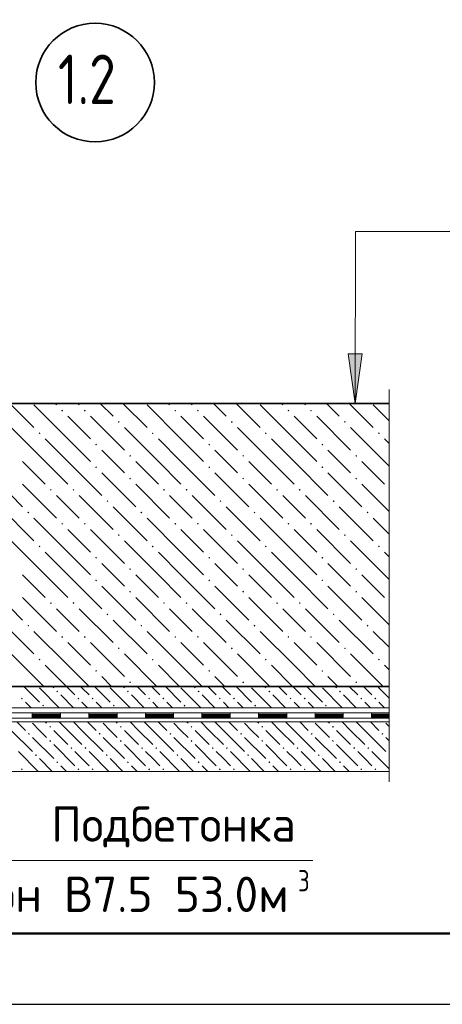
# Model space of a CAD drawing. Header units: millimetres. Extents: x 0 to 50400, y -145 to 35640.
# Tile 4 of 11: x 11878 to 15465, y 0 to 8352. Entities that reach past the tile are written whole.
import ezdxf

# ---------------------------------------------------------------- set-up
doc = ezdxf.new("R2010")
doc.units = ezdxf.units.MM
doc.linetypes.add('______5', pattern=[1320, 960, -120, 120, -120])
for name, color, linetype, lineweight in [('Standard', 7, 'Continuous', 25), ('ЖБ Плита Фундамента верхний уровень', 7, 'Continuous', 35), ('Позиционная метка номер позиции', 7, 'Continuous', 13), ('Размерная выноска', 7, 'Continuous', 13)]:
    doc.layers.add(name, color=color, linetype=linetype, lineweight=lineweight)
doc.layers.add('Оси', color=7, linetype='______5', lineweight=13, true_color=0x656565)
doc.styles.add('ISOCPEUR', font='txt')

msp = doc.modelspace()

# ---------------------------------------------------------------- hatches: boundary and pattern name
at = {"layer": 'Standard', "linetype": 'Continuous', "lineweight": 13, "transparency": 33554687}
for points in [[(14786, 5516), (14725.2, 5096.1), (14666, 5516.2)], [(11896.7, 2585.8), (11888.9, 2593.6), (11896.7, 2601.5), (11904.5, 2593.6)], [(12196.7, 2645.9), (12188.9, 2653.6), (12196.7, 2661.4), (12204.5, 2653.6)], [(12376.7, 2585.8), (12368.9, 2593.6), (12376.7, 2601.5), (12384.5, 2593.6)], [(12496.7, 2585.8), (12488.9, 2593.6), (12496.7, 2601.5), (12504.5, 2593.6)], [(12796.7, 2645.9), (12788.9, 2653.6), (12796.7, 2661.4), (12804.5, 2653.6)], [(12976.7, 2585.8), (12968.9, 2593.6), (12976.7, 2601.5), (12984.5, 2593.6)], [(13096.7, 2585.8), (13088.9, 2593.6), (13096.7, 2601.5), (13104.5, 2593.6)], [(13396.7, 2645.9), (13388.9, 2653.6), (13396.7, 2661.4), (13404.5, 2653.6)], [(13576.7, 2585.8), (13568.9, 2593.6), (13576.7, 2601.5), (13584.5, 2593.6)], [(13696.7, 2585.8), (13688.9, 2593.6), (13696.7, 2601.5), (13704.5, 2593.6)], [(13996.7, 2645.9), (13988.9, 2653.6), (13996.7, 2661.4), (14004.5, 2653.6)], [(14176.7, 2585.8), (14168.9, 2593.6), (14176.7, 2601.5), (14184.5, 2593.6)], [(14296.7, 2585.8), (14288.9, 2593.6), (14296.7, 2601.5), (14304.5, 2593.6)], [(14596.7, 2645.9), (14588.9, 2653.6), (14596.7, 2661.4), (14604.5, 2653.6)], [(14776.7, 2585.8), (14768.9, 2593.6), (14776.7, 2601.5), (14784.5, 2593.6)], [(14896.7, 2585.8), (14888.9, 2593.6), (14896.7, 2601.5), (14904.5, 2593.6)], [(12076.7, 2525.9), (12068.9, 2533.6), (12076.7, 2541.4), (12084.5, 2533.6)], [(12676.7, 2525.9), (12668.9, 2533.6), (12676.7, 2541.4), (12684.5, 2533.6)], [(13276.7, 2525.9), (13268.9, 2533.6), (13276.7, 2541.4), (13284.5, 2533.6)], [(13876.7, 2525.9), (13868.9, 2533.6), (13876.7, 2541.4), (13884.5, 2533.6)], [(14476.7, 2525.9), (14468.9, 2533.6), (14476.7, 2541.4), (14484.5, 2533.6)], [(12136.7, 2345.8), (12128.9, 2353.6), (12136.7, 2361.5), (12144.5, 2353.6)], [(12736.7, 2345.8), (12728.9, 2353.6), (12736.7, 2361.5), (12744.5, 2353.6)], [(13336.7, 2345.8), (13328.9, 2353.6), (13336.7, 2361.5), (13344.5, 2353.6)], [(13936.7, 2345.8), (13928.9, 2353.6), (13936.7, 2361.5), (13944.5, 2353.6)], [(14536.7, 2345.8), (14528.9, 2353.6), (14536.7, 2361.5), (14544.5, 2353.6)], [(11956.7, 2285.9), (11948.9, 2293.6), (11956.7, 2301.4), (11964.5, 2293.6)], [(12556.7, 2285.9), (12548.9, 2293.6), (12556.7, 2301.4), (12564.5, 2293.6)], [(13156.7, 2285.9), (13148.9, 2293.6), (13156.7, 2301.4), (13164.5, 2293.6)], [(13756.7, 2285.9), (13748.9, 2293.6), (13756.7, 2301.4), (13764.5, 2293.6)], [(14356.7, 2285.9), (14348.9, 2293.6), (14356.7, 2301.4), (14364.5, 2293.6)], [(14956.7, 2285.9), (14948.9, 2293.6), (14956.7, 2301.4), (14964.5, 2293.6)], [(12136.7, 2225.8), (12128.9, 2233.6), (12136.7, 2241.5), (12144.5, 2233.6)], [(12316.7, 2165.9), (12308.9, 2173.6), (12316.7, 2181.4), (12324.5, 2173.6)], [(12436.7, 2165.9), (12428.9, 2173.6), (12436.7, 2181.4), (12444.5, 2173.6)], [(12736.7, 2225.8), (12728.9, 2233.6), (12736.7, 2241.5), (12744.5, 2233.6)], [(12916.7, 2165.9), (12908.9, 2173.6), (12916.7, 2181.4), (12924.5, 2173.6)], [(13036.7, 2165.9), (13028.9, 2173.6), (13036.7, 2181.4), (13044.5, 2173.6)], [(13336.7, 2225.8), (13328.9, 2233.6), (13336.7, 2241.5), (13344.5, 2233.6)], [(13516.7, 2165.9), (13508.9, 2173.6), (13516.7, 2181.4), (13524.5, 2173.6)], [(13636.7, 2165.9), (13628.9, 2173.6), (13636.7, 2181.4), (13644.5, 2173.6)], [(13936.7, 2225.8), (13928.9, 2233.6), (13936.7, 2241.5), (13944.5, 2233.6)], [(14116.7, 2165.9), (14108.9, 2173.6), (14116.7, 2181.4), (14124.5, 2173.6)], [(14236.7, 2165.9), (14228.9, 2173.6), (14236.7, 2181.4), (14244.5, 2173.6)], [(14536.7, 2225.8), (14528.9, 2233.6), (14536.7, 2241.5), (14544.5, 2233.6)], [(14716.7, 2165.9), (14708.9, 2173.6), (14716.7, 2181.4), (14724.5, 2173.6)], [(14836.7, 2165.9), (14828.9, 2173.6), (14836.7, 2181.4), (14844.5, 2173.6)], [(12016.7, 2105.8), (12008.9, 2113.6), (12016.7, 2121.5), (12024.5, 2113.6)], [(12616.7, 2105.8), (12608.9, 2113.6), (12616.7, 2121.5), (12624.5, 2113.6)], [(13216.7, 2105.8), (13208.9, 2113.6), (13216.7, 2121.5), (13224.5, 2113.6)], [(13816.7, 2105.8), (13808.9, 2113.6), (13816.7, 2121.5), (13824.5, 2113.6)], [(14416.7, 2105.8), (14408.9, 2113.6), (14416.7, 2121.5), (14424.5, 2113.6)], [(15014.2, 2108.3), (15008.9, 2113.6), (15014.2, 2118.9)], [(12196.7, 2045.9), (12188.9, 2053.6), (12196.7, 2061.4), (12204.5, 2053.6)], [(12796.7, 2045.9), (12788.9, 2053.6), (12796.7, 2061.4), (12804.5, 2053.6)], [(13396.7, 2045.9), (13388.9, 2053.6), (13396.7, 2061.4), (13404.5, 2053.6)], [(13996.7, 2045.9), (13988.9, 2053.6), (13996.7, 2061.4), (14004.5, 2053.6)], [(14596.7, 2045.9), (14588.9, 2053.6), (14596.7, 2061.4), (14604.5, 2053.6)], [(11896.7, 1985.8), (11888.9, 1993.6), (11896.7, 2001.5), (11904.5, 1993.6)], [(12376.7, 1985.8), (12368.9, 1993.6), (12376.7, 2001.5), (12384.5, 1993.6)], [(12496.7, 1985.8), (12488.9, 1993.6), (12496.7, 2001.5), (12504.5, 1993.6)], [(12976.7, 1985.8), (12968.9, 1993.6), (12976.7, 2001.5), (12984.5, 1993.6)], [(13096.7, 1985.8), (13088.9, 1993.6), (13096.7, 2001.5), (13104.5, 1993.6)], [(13576.7, 1985.8), (13568.9, 1993.6), (13576.7, 2001.5), (13584.5, 1993.6)], [(13696.7, 1985.8), (13688.9, 1993.6), (13696.7, 2001.5), (13704.5, 1993.6)], [(14176.7, 1985.8), (14168.9, 1993.6), (14176.7, 2001.5), (14184.5, 1993.6)], [(14296.7, 1985.8), (14288.9, 1993.6), (14296.7, 2001.5), (14304.5, 1993.6)], [(14776.7, 1985.8), (14768.9, 1993.6), (14776.7, 2001.5), (14784.5, 1993.6)], [(14896.7, 1985.8), (14888.9, 1993.6), (14896.7, 2001.5), (14904.5, 1993.6)]]:
    msp.add_hatch(color=7, dxfattribs=at).paths.add_polyline_path(points, flags=16)
at = {"layer": 'ЖБ Плита Фундамента верхний уровень', "linetype": 'Continuous', "lineweight": 18, "transparency": 33554687}
for points in [[(12230.9, 5035.6), (12238.7, 5043.5), (12246.5, 5035.6), (12238.7, 5027.8)], [(12422.9, 5035.6), (12430.7, 5043.5), (12438.5, 5035.6), (12430.7, 5027.8)], [(13190.9, 5035.6), (13198.7, 5043.5), (13206.5, 5035.6), (13198.7, 5027.8)], [(13382.9, 5035.6), (13390.7, 5043.5), (13398.5, 5035.6), (13390.7, 5027.8)], [(14150.9, 5035.6), (14158.7, 5043.5), (14166.5, 5035.6), (14158.7, 5027.8)], [(14342.9, 5035.6), (14350.7, 5043.5), (14358.5, 5035.6), (14350.7, 5027.8)], [(12710.9, 4939.7), (12718.7, 4947.4), (12726.5, 4939.7), (12718.7, 4931.9)], [(13670.9, 4939.7), (13678.7, 4947.4), (13686.5, 4939.7), (13678.7, 4931.9)], [(14630.9, 4939.7), (14638.7, 4947.4), (14646.5, 4939.7), (14638.7, 4931.9)], [(12038.9, 4843.6), (12046.7, 4851.4), (12054.5, 4843.6), (12046.7, 4835.9)], [(12998.9, 4843.6), (13006.7, 4851.4), (13014.5, 4843.6), (13006.7, 4835.9)], [(13958.9, 4843.6), (13966.7, 4851.4), (13974.5, 4843.6), (13966.7, 4835.9)], [(14918.9, 4843.6), (14926.7, 4851.4), (14934.5, 4843.6), (14926.7, 4835.9)], [(12518.9, 4747.6), (12526.7, 4755.4), (12534.5, 4747.6), (12526.7, 4739.8)], [(13478.9, 4747.6), (13486.7, 4755.4), (13494.5, 4747.6), (13486.7, 4739.8)], [(14438.9, 4747.6), (14446.7, 4755.4), (14454.5, 4747.6), (14446.7, 4739.8)], [(12806.9, 4651.6), (12814.7, 4659.4), (12822.5, 4651.6), (12814.7, 4643.8)], [(13766.9, 4651.6), (13774.7, 4659.4), (13782.5, 4651.6), (13774.7, 4643.8)], [(14726.9, 4651.6), (14734.7, 4659.4), (14742.5, 4651.6), (14734.7, 4643.8)], [(12518.9, 4555.6), (12526.7, 4563.5), (12534.5, 4555.6), (12526.7, 4547.8)], [(13478.9, 4555.6), (13486.7, 4563.5), (13494.5, 4555.6), (13486.7, 4547.8)], [(14438.9, 4555.6), (14446.7, 4563.5), (14454.5, 4555.6), (14446.7, 4547.8)], [(12806.9, 4459.7), (12814.7, 4467.4), (12822.5, 4459.7), (12814.7, 4451.9)], [(13766.9, 4459.7), (13774.7, 4467.4), (13782.5, 4459.7), (13774.7, 4451.9)], [(14726.9, 4459.7), (14734.7, 4467.4), (14742.5, 4459.7), (14734.7, 4451.9)], [(12134.9, 4363.6), (12142.7, 4371.4), (12150.5, 4363.6), (12142.7, 4355.9)], [(12326.9, 4363.6), (12334.7, 4371.4), (12342.5, 4363.6), (12334.7, 4355.9)], [(13094.9, 4363.6), (13102.7, 4371.4), (13110.5, 4363.6), (13102.7, 4355.9)], [(13286.9, 4363.6), (13294.7, 4371.4), (13302.5, 4363.6), (13294.7, 4355.9)], [(14054.9, 4363.6), (14062.7, 4371.4), (14070.5, 4363.6), (14062.7, 4355.9)], [(14246.9, 4363.6), (14254.7, 4371.4), (14262.5, 4363.6), (14254.7, 4355.9)], [(12614.9, 4267.6), (12622.7, 4275.4), (12630.5, 4267.6), (12622.7, 4259.8)], [(13574.9, 4267.6), (13582.7, 4275.4), (13590.5, 4267.6), (13582.7, 4259.8)], [(14534.9, 4267.6), (14542.7, 4275.4), (14550.5, 4267.6), (14542.7, 4259.8)], [(11942.9, 4171.6), (11950.7, 4179.4), (11958.5, 4171.6), (11950.7, 4163.8)], [(12902.9, 4171.6), (12910.7, 4179.4), (12918.5, 4171.6), (12910.7, 4163.8)], [(13862.9, 4171.6), (13870.7, 4179.4), (13878.5, 4171.6), (13870.7, 4163.8)], [(14822.9, 4171.6), (14830.7, 4179.4), (14838.5, 4171.6), (14830.7, 4163.8)], [(12230.9, 4075.6), (12238.7, 4083.5), (12246.5, 4075.6), (12238.7, 4067.8)], [(12422.9, 4075.6), (12430.7, 4083.5), (12438.5, 4075.6), (12430.7, 4067.8)], [(13190.9, 4075.6), (13198.7, 4083.5), (13206.5, 4075.6), (13198.7, 4067.8)], [(13382.9, 4075.6), (13390.7, 4083.5), (13398.5, 4075.6), (13390.7, 4067.8)], [(14150.9, 4075.6), (14158.7, 4083.5), (14166.5, 4075.6), (14158.7, 4067.8)], [(14342.9, 4075.6), (14350.7, 4083.5), (14358.5, 4075.6), (14350.7, 4067.8)], [(12710.9, 3979.7), (12718.7, 3987.4), (12726.5, 3979.7), (12718.7, 3971.9)], [(13670.9, 3979.7), (13678.7, 3987.4), (13686.5, 3979.7), (13678.7, 3971.9)], [(14630.9, 3979.7), (14638.7, 3987.4), (14646.5, 3979.7), (14638.7, 3971.9)], [(12038.9, 3883.6), (12046.7, 3891.4), (12054.5, 3883.6), (12046.7, 3875.9)], [(12998.9, 3883.6), (13006.7, 3891.4), (13014.5, 3883.6), (13006.7, 3875.9)], [(13958.9, 3883.6), (13966.7, 3891.4), (13974.5, 3883.6), (13966.7, 3875.9)], [(14918.9, 3883.6), (14926.7, 3891.4), (14934.5, 3883.6), (14926.7, 3875.9)], [(12518.9, 3787.6), (12526.7, 3795.4), (12534.5, 3787.6), (12526.7, 3779.8)], [(13478.9, 3787.6), (13486.7, 3795.4), (13494.5, 3787.6), (13486.7, 3779.8)], [(14438.9, 3787.6), (14446.7, 3795.4), (14454.5, 3787.6), (14446.7, 3779.8)], [(12806.9, 3691.6), (12814.7, 3699.4), (12822.5, 3691.6), (12814.7, 3683.8)], [(13766.9, 3691.6), (13774.7, 3699.4), (13782.5, 3691.6), (13774.7, 3683.8)], [(14726.9, 3691.6), (14734.7, 3699.4), (14742.5, 3691.6), (14734.7, 3683.8)], [(12518.9, 3595.6), (12526.7, 3603.5), (12534.5, 3595.6), (12526.7, 3587.8)], [(13478.9, 3595.6), (13486.7, 3603.5), (13494.5, 3595.6), (13486.7, 3587.8)], [(14438.9, 3595.6), (14446.7, 3603.5), (14454.5, 3595.6), (14446.7, 3587.8)], [(12806.9, 3499.7), (12814.7, 3507.4), (12822.5, 3499.7), (12814.7, 3491.9)], [(13766.9, 3499.7), (13774.7, 3507.4), (13782.5, 3499.7), (13774.7, 3491.9)], [(14726.9, 3499.7), (14734.7, 3507.4), (14742.5, 3499.7), (14734.7, 3491.9)], [(12134.9, 3403.6), (12142.7, 3411.4), (12150.5, 3403.6), (12142.7, 3395.9)], [(12326.9, 3403.6), (12334.7, 3411.4), (12342.5, 3403.6), (12334.7, 3395.9)], [(13094.9, 3403.6), (13102.7, 3411.4), (13110.5, 3403.6), (13102.7, 3395.9)], [(13286.9, 3403.6), (13294.7, 3411.4), (13302.5, 3403.6), (13294.7, 3395.9)], [(14054.9, 3403.6), (14062.7, 3411.4), (14070.5, 3403.6), (14062.7, 3395.9)], [(14246.9, 3403.6), (14254.7, 3411.4), (14262.5, 3403.6), (14254.7, 3395.9)], [(12614.9, 3307.6), (12622.7, 3315.4), (12630.5, 3307.6), (12622.7, 3299.8)], [(13574.9, 3307.6), (13582.7, 3315.4), (13590.5, 3307.6), (13582.7, 3299.8)], [(14534.9, 3307.6), (14542.7, 3315.4), (14550.5, 3307.6), (14542.7, 3299.8)], [(11942.9, 3211.6), (11950.7, 3219.4), (11958.5, 3211.6), (11950.7, 3203.8)], [(12902.9, 3211.6), (12910.7, 3219.4), (12918.5, 3211.6), (12910.7, 3203.8)], [(13862.9, 3211.6), (13870.7, 3219.4), (13878.5, 3211.6), (13870.7, 3203.8)], [(14822.9, 3211.6), (14830.7, 3219.4), (14838.5, 3211.6), (14830.7, 3203.8)], [(12230.9, 3115.6), (12238.7, 3123.5), (12246.5, 3115.6), (12238.7, 3107.8)], [(12422.9, 3115.6), (12430.7, 3123.5), (12438.5, 3115.6), (12430.7, 3107.8)], [(13190.9, 3115.6), (13198.7, 3123.5), (13206.5, 3115.6), (13198.7, 3107.8)], [(13382.9, 3115.6), (13390.7, 3123.5), (13398.5, 3115.6), (13390.7, 3107.8)], [(14150.9, 3115.6), (14158.7, 3123.5), (14166.5, 3115.6), (14158.7, 3107.8)], [(14342.9, 3115.6), (14350.7, 3123.5), (14358.5, 3115.6), (14350.7, 3107.8)], [(12710.9, 3019.7), (12718.7, 3027.4), (12726.5, 3019.7), (12718.7, 3011.9)], [(13670.9, 3019.7), (13678.7, 3027.4), (13686.5, 3019.7), (13678.7, 3011.9)], [(14630.9, 3019.7), (14638.7, 3027.4), (14646.5, 3019.7), (14638.7, 3011.9)], [(12038.9, 2923.6), (12046.7, 2931.4), (12054.5, 2923.6), (12046.7, 2915.9)], [(12998.9, 2923.6), (13006.7, 2931.4), (13014.5, 2923.6), (13006.7, 2915.9)], [(13958.9, 2923.6), (13966.7, 2931.4), (13974.5, 2923.6), (13966.7, 2915.9)], [(14918.9, 2923.6), (14926.7, 2931.4), (14934.5, 2923.6), (14926.7, 2915.9)], [(12518.9, 2827.6), (12526.7, 2835.4), (12534.5, 2827.6), (12526.7, 2819.8)], [(13478.9, 2827.6), (13486.7, 2835.4), (13494.5, 2827.6), (13486.7, 2819.8)], [(14438.9, 2827.6), (14446.7, 2835.4), (14454.5, 2827.6), (14446.7, 2819.8)], [(12806.9, 2731.6), (12814.7, 2739.4), (12822.5, 2731.6), (12814.7, 2723.8)], [(13766.9, 2731.6), (13774.7, 2739.4), (13782.5, 2731.6), (13774.7, 2723.8)], [(14726.9, 2731.6), (14734.7, 2739.4), (14742.5, 2731.6), (14734.7, 2723.8)]]:
    msp.add_hatch(color=7, dxfattribs=at).paths.add_polyline_path(points, flags=16)

# ---------------------------------------------------------------- linework, layer by layer
at = {"layer": 'Standard', "color": 7, "linetype": 'Continuous', "lineweight": 13, "transparency": 33554687}
for p, q in [((14725.2, 5096.1), (14728.1, 6553.9)), ((14725.2, 5096.1), (14666, 5516.2)), ((14666, 5516.2), (14786, 5516)), ((14786, 5516), (14725.2, 5096.1)), ((14726, 5516.1), (14726.1, 5546.1)), ((14725.2, 5096.1), (14725.2, 5096.1)), ((14725.2, 5096.1), (14725.2, 5096.1)), ((14725.2, 5096.1), (14725.2, 5096.1))]:
    msp.add_line(p, q, dxfattribs=at)
at = {"layer": 'Standard', "color": 253, "linetype": 'Continuous', "lineweight": 13, "true_color": 0xababab, "transparency": 33554687}
for p, q in [((11914.3, 2696.1), (12046.8, 2563.6)), ((12046.8, 2683.6), (12214.3, 2516.1)), ((12154.3, 2696.1), (12166.8, 2683.6)), ((12274.3, 2696.1), (12346.7, 2623.7)), ((12406.8, 2683.6), (12394.3, 2696.1)), ((12466.7, 2623.7), (12406.8, 2683.6)), ((12514.3, 2696.1), (12646.8, 2563.6)), ((12646.8, 2683.6), (12814.3, 2516.1)), ((12754.3, 2696.1), (12766.8, 2683.6)), ((12874.3, 2696.1), (12946.7, 2623.7)), ((13006.8, 2683.6), (12994.3, 2696.1)), ((13066.7, 2623.7), (13006.8, 2683.6)), ((13114.3, 2696.1), (13246.8, 2563.6)), ((13246.8, 2683.6), (13414.3, 2516.1)), ((13354.3, 2696.1), (13366.8, 2683.6)), ((13474.3, 2696.1), (13546.7, 2623.7)), ((13606.8, 2683.6), (13594.3, 2696.1)), ((13666.7, 2623.7), (13606.8, 2683.6)), ((13714.3, 2696.1), (13846.8, 2563.6)), ((13846.8, 2683.6), (14014.3, 2516.1)), ((13954.3, 2696.1), (13966.8, 2683.6)), ((14074.3, 2696.1), (14146.7, 2623.7)), ((14206.8, 2683.6), (14194.3, 2696.1)), ((14266.7, 2623.7), (14206.8, 2683.6)), ((14314.3, 2696.1), (14446.8, 2563.6)), ((14446.8, 2683.6), (14614.3, 2516.1)), ((14554.3, 2696.1), (14566.8, 2683.6)), ((14674.3, 2696.1), (14746.7, 2623.7)), ((14806.8, 2683.6), (14794.3, 2696.1)), ((14866.7, 2623.7), (14806.8, 2683.6)), ((14914.3, 2696.1), (15014.2, 2596.2)), ((12334.3, 2516.1), (12226.7, 2623.7)), ((12934.3, 2516.1), (12826.7, 2623.7)), ((13534.3, 2516.1), (13426.7, 2623.7)), ((14134.3, 2516.1), (14026.7, 2623.7)), ((14734.3, 2516.1), (14626.7, 2623.7)), ((11926.8, 2563.6), (11974.3, 2516.1)), ((12406.8, 2563.6), (12454.3, 2516.1)), ((12526.8, 2563.6), (12574.3, 2516.1)), ((13006.8, 2563.6), (13054.3, 2516.1)), ((13126.8, 2563.6), (13174.3, 2516.1)), ((13606.8, 2563.6), (13654.3, 2516.1)), ((13726.8, 2563.6), (13774.3, 2516.1)), ((14206.8, 2563.6), (14254.3, 2516.1)), ((14326.8, 2563.6), (14374.3, 2516.1)), ((14806.8, 2563.6), (14854.3, 2516.1)), ((14926.8, 2563.6), (14974.3, 2516.1)), ((11854.3, 2396.1), (11926.8, 2323.6)), ((12046.8, 2323.6), (11986.7, 2383.7)), ((12094.3, 2396.1), (12106.7, 2383.7)), ((12286.8, 2323.6), (12214.3, 2396.1)), ((12334.3, 2396.1), (12406.8, 2323.6)), ((12454.3, 2396.1), (12526.8, 2323.6)), ((12646.8, 2323.6), (12586.7, 2383.7)), ((12694.3, 2396.1), (12706.7, 2383.7)), ((12886.8, 2323.6), (12814.3, 2396.1)), ((12934.3, 2396.1), (13006.8, 2323.6)), ((13054.3, 2396.1), (13126.8, 2323.6)), ((13246.8, 2323.6), (13186.7, 2383.7)), ((13294.3, 2396.1), (13306.7, 2383.7)), ((13486.8, 2323.6), (13414.3, 2396.1)), ((13534.3, 2396.1), (13606.8, 2323.6)), ((13654.3, 2396.1), (13726.8, 2323.6)), ((13846.8, 2323.6), (13786.7, 2383.7)), ((13894.3, 2396.1), (13906.7, 2383.7)), ((14086.8, 2323.6), (14014.3, 2396.1)), ((14134.3, 2396.1), (14206.8, 2323.6)), ((14254.3, 2396.1), (14326.8, 2323.6)), ((14446.8, 2323.6), (14386.7, 2383.7)), ((14494.3, 2396.1), (14506.7, 2383.7)), ((14686.8, 2323.6), (14614.3, 2396.1)), ((14734.3, 2396.1), (14806.8, 2323.6)), ((14854.3, 2396.1), (14926.8, 2323.6)), ((15014.2, 2356.2), (14986.7, 2383.7)), ((11806.8, 2323.6), (11986.7, 2143.7)), ((11986.7, 2263.7), (12166.8, 2083.6)), ((12106.7, 2263.7), (12046.8, 2323.6)), ((12166.8, 2323.6), (12286.8, 2203.6)), ((12286.8, 2323.6), (12406.8, 2203.6)), ((12406.8, 2323.6), (12586.7, 2143.7)), ((12586.7, 2263.7), (12766.8, 2083.6)), ((12706.7, 2263.7), (12646.8, 2323.6)), ((12766.8, 2323.6), (12886.8, 2203.6)), ((12886.8, 2323.6), (13006.8, 2203.6)), ((13006.8, 2323.6), (13186.7, 2143.7)), ((13186.7, 2263.7), (13366.8, 2083.6)), ((13306.7, 2263.7), (13246.8, 2323.6)), ((13366.8, 2323.6), (13486.8, 2203.6)), ((13486.8, 2323.6), (13606.8, 2203.6)), ((13606.8, 2323.6), (13786.7, 2143.7)), ((13786.7, 2263.7), (13966.8, 2083.6)), ((13906.7, 2263.7), (13846.8, 2323.6)), ((13966.8, 2323.6), (14086.8, 2203.6)), ((14086.8, 2323.6), (14206.8, 2203.6)), ((14206.8, 2323.6), (14386.7, 2143.7)), ((14386.7, 2263.7), (14566.8, 2083.6)), ((14506.7, 2263.7), (14446.8, 2323.6)), ((14566.8, 2323.6), (14686.8, 2203.6)), ((14686.8, 2323.6), (14806.8, 2203.6)), ((14806.8, 2323.6), (14986.7, 2143.7)), ((14986.7, 2263.7), (15014.2, 2236.2)), ((12166.8, 2203.6), (12346.7, 2023.7)), ((12766.8, 2203.6), (12946.7, 2023.7)), ((13366.8, 2203.6), (13546.7, 2023.7)), ((13966.8, 2203.6), (14146.7, 2023.7)), ((14566.8, 2203.6), (14746.7, 2023.7)), ((11866.7, 2143.7), (12034.3, 1976.1)), ((12406.8, 2083.6), (12346.7, 2143.7)), ((12466.7, 2143.7), (12634.3, 1976.1)), ((13006.8, 2083.6), (12946.7, 2143.7)), ((13066.7, 2143.7), (13234.3, 1976.1)), ((13606.8, 2083.6), (13546.7, 2143.7)), ((13666.7, 2143.7), (13834.3, 1976.1)), ((14206.8, 2083.6), (14146.7, 2143.7)), ((14266.7, 2143.7), (14434.3, 1976.1)), ((14806.8, 2083.6), (14746.7, 2143.7)), ((14866.7, 2143.7), (15014.2, 1996.2)), ((12046.8, 2083.6), (12154.3, 1976.1)), ((12274.3, 1976.1), (12226.7, 2023.7)), ((12466.7, 2023.7), (12406.8, 2083.6)), ((12646.8, 2083.6), (12754.3, 1976.1)), ((12874.3, 1976.1), (12826.7, 2023.7)), ((13066.7, 2023.7), (13006.8, 2083.6)), ((13246.8, 2083.6), (13354.3, 1976.1)), ((13474.3, 1976.1), (13426.7, 2023.7)), ((13666.7, 2023.7), (13606.8, 2083.6)), ((13846.8, 2083.6), (13954.3, 1976.1)), ((14074.3, 1976.1), (14026.7, 2023.7)), ((14266.7, 2023.7), (14206.8, 2083.6)), ((14446.8, 2083.6), (14554.3, 1976.1)), ((14674.3, 1976.1), (14626.7, 2023.7)), ((14866.7, 2023.7), (14806.8, 2083.6))]:
    msp.add_line(p, q, dxfattribs=at)
at = {"layer": 'Standard', "color": 7, "linetype": 'Continuous', "lineweight": 18, "transparency": 33554687}
for p, q in [((11504.7, 2471.1), (11984.7, 2471.1)), ((11504.7, 2426.1), (11984.7, 2426.1)), ((11984.7, 2471.1), (12464.7, 2471.1)), ((11984.7, 2471.1), (11984.7, 2426.1)), ((11984.7, 2471.1), (11984.7, 2426.1)), ((11984.7, 2462.1), (12224.7, 2462.1)), ((11984.7, 2453.1), (12224.7, 2453.1)), ((11984.7, 2444.1), (12224.7, 2444.1)), ((11984.7, 2435.1), (12224.7, 2435.1)), ((11984.7, 2426.1), (12464.7, 2426.1)), ((12224.7, 2471.1), (12224.7, 2426.1)), ((12464.7, 2471.1), (12944.7, 2471.1)), ((12464.7, 2471.1), (12464.7, 2426.1)), ((12464.7, 2471.1), (12464.7, 2426.1)), ((12464.7, 2462.1), (12704.7, 2462.1)), ((12464.7, 2453.1), (12704.7, 2453.1)), ((12464.7, 2444.1), (12704.7, 2444.1)), ((12464.7, 2435.1), (12704.7, 2435.1)), ((12464.7, 2426.1), (12944.7, 2426.1)), ((12704.7, 2471.1), (12704.7, 2426.1)), ((12944.7, 2471.1), (13424.7, 2471.1)), ((12944.7, 2471.1), (12944.7, 2426.1)), ((12944.7, 2471.1), (12944.7, 2426.1)), ((12944.7, 2462.1), (13184.7, 2462.1)), ((12944.7, 2453.1), (13184.7, 2453.1)), ((12944.7, 2444.1), (13184.7, 2444.1)), ((12944.7, 2435.1), (13184.7, 2435.1)), ((12944.7, 2426.1), (13424.7, 2426.1)), ((13184.7, 2471.1), (13184.7, 2426.1)), ((13424.7, 2471.1), (13904.7, 2471.1)), ((13424.7, 2471.1), (13424.7, 2426.1)), ((13424.7, 2471.1), (13424.7, 2426.1)), ((13424.7, 2462.1), (13664.7, 2462.1)), ((13424.7, 2453.1), (13664.7, 2453.1)), ((13424.7, 2444.1), (13664.7, 2444.1)), ((13424.7, 2435.1), (13664.7, 2435.1)), ((13424.7, 2426.1), (13904.7, 2426.1)), ((13664.7, 2471.1), (13664.7, 2426.1)), ((13904.7, 2471.1), (14384.7, 2471.1)), ((13904.7, 2471.1), (13904.7, 2426.1)), ((13904.7, 2471.1), (13904.7, 2426.1)), ((13904.7, 2462.1), (14144.7, 2462.1)), ((13904.7, 2453.1), (14144.7, 2453.1)), ((13904.7, 2444.1), (14144.7, 2444.1)), ((13904.7, 2435.1), (14144.7, 2435.1)), ((13904.7, 2426.1), (14384.7, 2426.1)), ((14144.7, 2471.1), (14144.7, 2426.1)), ((14384.7, 2471.1), (14864.7, 2471.1)), ((14384.7, 2471.1), (14384.7, 2426.1)), ((14384.7, 2471.1), (14384.7, 2426.1)), ((14384.7, 2462.1), (14624.7, 2462.1)), ((14384.7, 2453.1), (14624.7, 2453.1)), ((14384.7, 2444.1), (14624.7, 2444.1)), ((14384.7, 2435.1), (14624.7, 2435.1)), ((14384.7, 2426.1), (14864.7, 2426.1)), ((14624.7, 2471.1), (14624.7, 2426.1)), ((14864.7, 2471.1), (15014.2, 2471.1)), ((14864.7, 2471.1), (14864.7, 2426.1)), ((14864.7, 2471.1), (14864.7, 2426.1)), ((14864.7, 2462.1), (15014.2, 2462.1)), ((14864.7, 2453.1), (15014.2, 2453.1)), ((14864.7, 2444.1), (15014.2, 2444.1)), ((14864.7, 2435.1), (15014.2, 2435.1)), ((14864.7, 2426.1), (15014.2, 2426.1))]:
    msp.add_line(p, q, dxfattribs=at)
at = {"layer": 'Standard', "color": 7, "linetype": 'Continuous', "lineweight": 25, "transparency": 33554687}
msp.add_lwpolyline([(0, 0), (50400, 0), (50400, 35640), (0, 35640), (0, 0)], close=True, dxfattribs=at)
at = {"layer": 'Standard', "color": 7, "linetype": 'Continuous', "lineweight": 50, "transparency": 33554687}
msp.add_lwpolyline([(2400, 35040), (49800, 35040), (49800, 600), (2400, 600), (2400, 35040)], close=True, dxfattribs=at)
at = {"layer": 'Standard', "color": 7, "linetype": 'Continuous', "lineweight": 13, "transparency": 33554687}
for points in [[(7784.7, 2696.1), (7784.7, 2516.1), (15014.2, 2516.1)], [(15014.2, 2396.1), (7184.7, 2396.1), (7184.7, 1976.1), (15014.2, 1976.1)], [(14365.6, 1220.6), (10885.6, 1220.6), (10350.5, 1957.5)]]:
    msp.add_lwpolyline(points, dxfattribs=at)
at = {"layer": 'ЖБ Плита Фундамента верхний уровень', "color": 7, "linetype": 'Continuous', "lineweight": 35, "transparency": 33554687}
for p, q in [((15014.2, 5096.1), (11084.7, 5096.1)), ((7784.7, 2696.1), (15014.2, 2696.1))]:
    msp.add_line(p, q, dxfattribs=at)
at = {"layer": 'ЖБ Плита Фундамента верхний уровень', "color": 252, "linetype": 'Continuous', "lineweight": 18, "true_color": 0x8f8f8f, "transparency": 33554687}
for p, q in [((11794.3, 5096.1), (11998.7, 4891.6)), ((12178.3, 5096.1), (12190.7, 5083.6)), ((12382.7, 5083.6), (12370.3, 5096.1)), ((12562.3, 5096.1), (12670.7, 4987.6)), ((12754.3, 5096.1), (12958.7, 4891.6)), ((13138.3, 5096.1), (13150.7, 5083.6)), ((13342.7, 5083.6), (13330.3, 5096.1)), ((13522.3, 5096.1), (13630.7, 4987.6)), ((13714.3, 5096.1), (13918.7, 4891.6)), ((14098.3, 5096.1), (14110.7, 5083.6)), ((14302.7, 5083.6), (14290.3, 5096.1)), ((14482.3, 5096.1), (14590.7, 4987.6)), ((14674.3, 5096.1), (14878.7, 4891.6)), ((12286.7, 4795.6), (11998.7, 5083.6)), ((13246.7, 4795.6), (12958.7, 5083.6)), ((14206.7, 4795.6), (13918.7, 5083.6)), ((15014.2, 4948.1), (14878.7, 5083.6)), ((12286.7, 4987.6), (12478.7, 4795.6)), ((12478.7, 4987.6), (12766.7, 4699.7)), ((13246.7, 4987.6), (13438.7, 4795.6)), ((13438.7, 4987.6), (13726.7, 4699.7)), ((14206.7, 4987.6), (14398.7, 4795.6)), ((14398.7, 4987.6), (14686.7, 4699.7)), ((12094.7, 4603.6), (11806.7, 4891.6)), ((13054.7, 4603.6), (12766.7, 4891.6)), ((14014.7, 4603.6), (13726.7, 4891.6)), ((14974.7, 4603.6), (14686.7, 4891.6)), ((12094.7, 4795.6), (12286.7, 4603.6)), ((12286.7, 4795.6), (12478.7, 4603.6)), ((13054.7, 4795.6), (13246.7, 4603.6)), ((13246.7, 4795.6), (13438.7, 4603.6)), ((14014.7, 4795.6), (14206.7, 4603.6)), ((14206.7, 4795.6), (14398.7, 4603.6)), ((14974.7, 4795.6), (15014.2, 4756.1)), ((12670.7, 4603.6), (12574.7, 4699.7)), ((13630.7, 4603.6), (13534.7, 4699.7)), ((14590.7, 4603.6), (14494.7, 4699.7)), ((11902.7, 4603.6), (12094.7, 4411.6)), ((12094.7, 4603.6), (12286.7, 4411.6)), ((12286.7, 4603.6), (12574.7, 4315.6)), ((12766.7, 4507.6), (12670.7, 4603.6)), ((12862.7, 4603.6), (13054.7, 4411.6)), ((13054.7, 4603.6), (13246.7, 4411.6)), ((13246.7, 4603.6), (13534.7, 4315.6)), ((13726.7, 4507.6), (13630.7, 4603.6)), ((13822.7, 4603.6), (14014.7, 4411.6)), ((14014.7, 4603.6), (14206.7, 4411.6)), ((14206.7, 4603.6), (14494.7, 4315.6)), ((14686.7, 4507.6), (14590.7, 4603.6)), ((14782.7, 4603.6), (14974.7, 4411.6)), ((14974.7, 4603.6), (15014.2, 4564.1)), ((11614.7, 4507.6), (11902.7, 4219.7)), ((12574.7, 4507.6), (12862.7, 4219.7)), ((13534.7, 4507.6), (13822.7, 4219.7)), ((14494.7, 4507.6), (14782.7, 4219.7)), ((11902.7, 4411.6), (12190.7, 4123.6)), ((12862.7, 4411.6), (13150.7, 4123.6)), ((13822.7, 4411.6), (14110.7, 4123.6)), ((14782.7, 4411.6), (15014.2, 4180.1)), ((12286.7, 4219.7), (12190.7, 4315.6)), ((12382.7, 4315.6), (12670.7, 4027.6)), ((13246.7, 4219.7), (13150.7, 4315.6)), ((13342.7, 4315.6), (13630.7, 4027.6)), ((14206.7, 4219.7), (14110.7, 4315.6)), ((14302.7, 4315.6), (14590.7, 4027.6)), ((11710.7, 4219.7), (11998.7, 3931.6)), ((12382.7, 4123.6), (12286.7, 4219.7)), ((12670.7, 4219.7), (12958.7, 3931.6)), ((13342.7, 4123.6), (13246.7, 4219.7)), ((13630.7, 4219.7), (13918.7, 3931.6)), ((14302.7, 4123.6), (14206.7, 4219.7)), ((14590.7, 4219.7), (14878.7, 3931.6)), ((12286.7, 3835.6), (11998.7, 4123.6)), ((13246.7, 3835.6), (12958.7, 4123.6)), ((14206.7, 3835.6), (13918.7, 4123.6)), ((15014.2, 3988.1), (14878.7, 4123.6)), ((12286.7, 4027.6), (12478.7, 3835.6)), ((12478.7, 4027.6), (12766.7, 3739.7)), ((13246.7, 4027.6), (13438.7, 3835.6)), ((13438.7, 4027.6), (13726.7, 3739.7)), ((14206.7, 4027.6), (14398.7, 3835.6)), ((14398.7, 4027.6), (14686.7, 3739.7)), ((12094.7, 3643.6), (11806.7, 3931.6)), ((13054.7, 3643.6), (12766.7, 3931.6)), ((14014.7, 3643.6), (13726.7, 3931.6)), ((14974.7, 3643.6), (14686.7, 3931.6)), ((12094.7, 3835.6), (12286.7, 3643.6)), ((12286.7, 3835.6), (12478.7, 3643.6)), ((13054.7, 3835.6), (13246.7, 3643.6)), ((13246.7, 3835.6), (13438.7, 3643.6)), ((14014.7, 3835.6), (14206.7, 3643.6)), ((14206.7, 3835.6), (14398.7, 3643.6)), ((14974.7, 3835.6), (15014.2, 3796.1)), ((12670.7, 3643.6), (12574.7, 3739.7)), ((13630.7, 3643.6), (13534.7, 3739.7)), ((14590.7, 3643.6), (14494.7, 3739.7)), ((11902.7, 3643.6), (12094.7, 3451.6)), ((12094.7, 3643.6), (12286.7, 3451.6)), ((12286.7, 3643.6), (12574.7, 3355.6)), ((12766.7, 3547.6), (12670.7, 3643.6)), ((12862.7, 3643.6), (13054.7, 3451.6)), ((13054.7, 3643.6), (13246.7, 3451.6)), ((13246.7, 3643.6), (13534.7, 3355.6)), ((13726.7, 3547.6), (13630.7, 3643.6)), ((13822.7, 3643.6), (14014.7, 3451.6)), ((14014.7, 3643.6), (14206.7, 3451.6)), ((14206.7, 3643.6), (14494.7, 3355.6)), ((14686.7, 3547.6), (14590.7, 3643.6)), ((14782.7, 3643.6), (14974.7, 3451.6)), ((14974.7, 3643.6), (15014.2, 3604.1)), ((11614.7, 3547.6), (11902.7, 3259.7)), ((12574.7, 3547.6), (12862.7, 3259.7)), ((13534.7, 3547.6), (13822.7, 3259.7)), ((14494.7, 3547.6), (14782.7, 3259.7)), ((11902.7, 3451.6), (12190.7, 3163.6)), ((12862.7, 3451.6), (13150.7, 3163.6)), ((13822.7, 3451.6), (14110.7, 3163.6)), ((14782.7, 3451.6), (15014.2, 3220.1)), ((12286.7, 3259.7), (12190.7, 3355.6)), ((12382.7, 3355.6), (12670.7, 3067.6)), ((13246.7, 3259.7), (13150.7, 3355.6)), ((13342.7, 3355.6), (13630.7, 3067.6)), ((14206.7, 3259.7), (14110.7, 3355.6)), ((14302.7, 3355.6), (14590.7, 3067.6)), ((11710.7, 3259.7), (11998.7, 2971.6)), ((12382.7, 3163.6), (12286.7, 3259.7)), ((12670.7, 3259.7), (12958.7, 2971.6)), ((13342.7, 3163.6), (13246.7, 3259.7)), ((13630.7, 3259.7), (13918.7, 2971.6)), ((14302.7, 3163.6), (14206.7, 3259.7)), ((14590.7, 3259.7), (14878.7, 2971.6)), ((12286.7, 2875.6), (11998.7, 3163.6)), ((13246.7, 2875.6), (12958.7, 3163.6)), ((14206.7, 2875.6), (13918.7, 3163.6)), ((15014.2, 3028.1), (14878.7, 3163.6)), ((12286.7, 3067.6), (12478.7, 2875.6)), ((12478.7, 3067.6), (12766.7, 2779.7)), ((13246.7, 3067.6), (13438.7, 2875.6)), ((13438.7, 3067.6), (13726.7, 2779.7)), ((14206.7, 3067.6), (14398.7, 2875.6)), ((14398.7, 3067.6), (14686.7, 2779.7)), ((12082.3, 2696.1), (11806.7, 2971.6)), ((13042.3, 2696.1), (12766.7, 2971.6)), ((14002.3, 2696.1), (13726.7, 2971.6)), ((14962.3, 2696.1), (14686.7, 2971.6)), ((12094.7, 2875.6), (12274.3, 2696.1)), ((12286.7, 2875.6), (12466.3, 2696.1)), ((13054.7, 2875.6), (13234.3, 2696.1)), ((13246.7, 2875.6), (13426.3, 2696.1)), ((14014.7, 2875.6), (14194.3, 2696.1)), ((14206.7, 2875.6), (14386.3, 2696.1)), ((14974.7, 2875.6), (15014.2, 2836.1)), ((12658.3, 2696.1), (12574.7, 2779.7)), ((13618.3, 2696.1), (13534.7, 2779.7)), ((14578.3, 2696.1), (14494.7, 2779.7))]:
    msp.add_line(p, q, dxfattribs=at)
at = {"layer": 'Оси', "color": 7, "linetype": 'Continuous', "lineweight": 35, "transparency": 33554687}
msp.add_circle((12517.7, 7818.4), 503.1, dxfattribs=at)
at = {"layer": 'Позиционная метка номер позиции', "color": 7, "linetype": 'Continuous', "lineweight": 13, "transparency": 33554687}
msp.add_line((14728.1, 6553.9), (23188.4, 6553.9), dxfattribs=at)
at = {"layer": 'Размерная выноска', "color": 7, "linetype": 'Continuous', "lineweight": 13, "transparency": 33554687}
msp.add_line((15014.2, 5216.1), (15014.2, 1886.1), dxfattribs=at)

# ---------------------------------------------------------------- texts
at = {"layer": 'Standard', "color": 7, "linetype": 'Continuous', "lineweight": 25, "transparency": 33554687, "attachment_point": 7, "style": 'ISOCPEUR'}
for s, insert, char_height, width in [('\\W0.97;Подбетонка', (12145.6, 1330.6), 300, 2364.507), ('\\W0.98;бетон В7.5 53.0м', (11060.6, 783.1), 300, 3325.245), ('\\W0.78;3', (14240.6, 958.1), 180, 195.838)]:
    msp.add_mtext(s, dxfattribs=dict(at, insert=insert, char_height=char_height, width=width))
at = {"layer": 'Оси', "color": 7, "linetype": 'Continuous', "lineweight": 35, "transparency": 33554687, "insert": (12202.7, 7635.7), "char_height": 420, "width": 795.299, "attachment_point": 7, "style": 'ISOCPEUR'}
msp.add_mtext('\\W0.79;1.2', dxfattribs=at)

doc.saveas('drawing.dxf')
